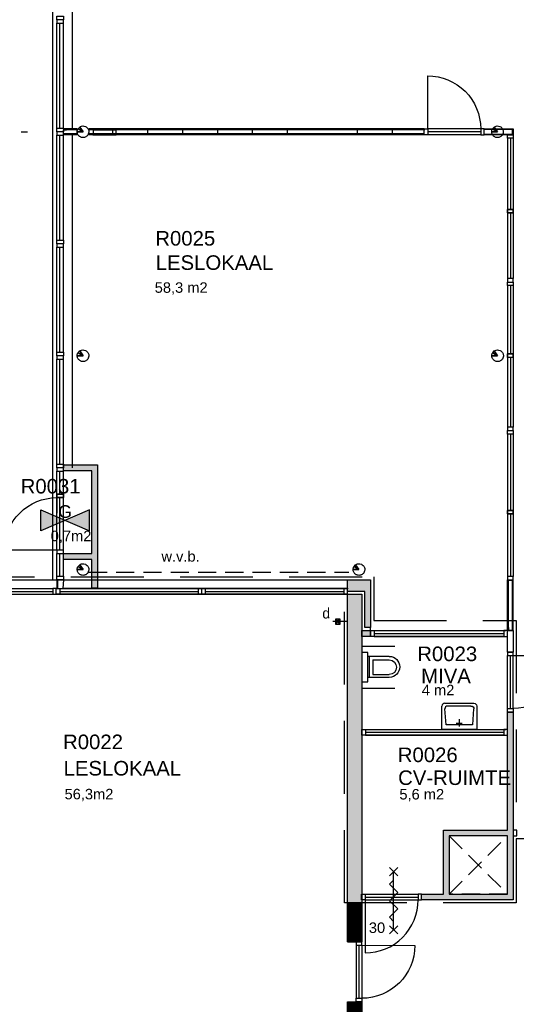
# Model space of a CAD drawing. Header units: millimetres. Extents: x 0 to 116900, y 0 to 82100.
# Tile 14 of 35: x 22875 to 31404, y 36537 to 53450. Entities that reach past the tile are written whole.
import ezdxf
from ezdxf.enums import TextEntityAlignment as Align

# ---------------------------------------------------------------- set-up
doc = ezdxf.new("R2010")
doc.units = ezdxf.units.MM
doc.header["$LTSCALE"] = 50
doc.header["$MEASUREMENT"] = 0
for name, pattern in [('B0201', [50, 31.25, -6.25, 6.25, -6.25]), ('B0403', [37.5, 25, -12.5]), ('B0701', [9.375, 6.25, -3.125]), ('DASHED', [75, 50, -25])]:
    doc.linetypes.add(name, pattern=pattern)
doc.layers.get('0').update_dxf_attribs({"color": 8, "linetype": 'CONTINUOUS'})
for name, color, linetype in [('AAR0OP1-_OPPERVLAK1', 9, 'CONTINUOUS'), ('AL$7A---_STRAMIEN', 252, 'B0201'), ('AL22FG2-_BAKSTEEN', 2, 'CONTINUOUS'), ('AL54----_GASINST', 94, 'GAS1'), ('AL65----_BEVEILIGING', 240, 'CONTINUOUS'), ('ALR3OR3-_OPPR30', 150, 'B0403'), ('AT$1A---_ALGEMEEN', 7, 'CONTINUOUS'), ('AT65---_BEVEILIGING', 7, 'CONTINUOUS'), ('LAYER01', 252, 'CONTINUOUS'), ('LAYER08', 7, 'CONTINUOUS'), ('LAYER22', 1, 'CONTINUOUS'), ('LAYER30', 8, 'CONTINUOUS'), ('LAYER31', 7, 'CONTINUOUS'), ('LAYER56', 5, 'DASHED'), ('LAYER74', 1, 'DASHED'), ('LAYER98', 1, 'CONTINUOUS')]:
    doc.layers.add(name, color=color, linetype=linetype)
doc.styles.add('01_100', font='arial.ttf', dxfattribs={"height": 180})
doc.styles.add('02_100', font='arial.ttf', dxfattribs={"height": 250})
doc.styles.add('03_1', font='arial.ttf', dxfattribs={"height": 3.5})
doc.linetypes.add('GAS1', pattern='A,88,-6,["G",Standard,S=3.75,R=0,X=-1.5,Y=-1.5],-6', length=100)

# ---------------------------------------------------------------- blocks, each defined once
blk = doc.blocks.new('X56E2')
at = {"layer": 'LAYER56', "color": 2, "linetype": 'Continuous'}
for points in [[(0, 50), (0, -50)], [(0, 0), (250, 0)]]:
    blk.add_lwpolyline(points, dxfattribs=at)
at = {"layer": 'LAYER56', "color": 1, "linetype": 'Continuous'}
for points in [[(200, 50), (130, -50)], [(200, -50), (130, 50)]]:
    blk.add_lwpolyline(points, dxfattribs=at)
blk.add_lwpolyline([(130, 50), (200, 50), (200, -50), (130, -50)], close=True, dxfattribs=at)
blk = doc.blocks.new('P74A1-AB')
at = {"layer": 'LAYER74', "color": 1, "linetype": 'Continuous'}
blk.add_lwpolyline([(-250, -20), (-250, -120), (250, -120), (250, -20)], close=True, dxfattribs=at)
for points in [[(-175, -490), (-175, -120)], [(-175, -150), (185, -150)], [(185, -490), (185, -120)], [(125, -210), (-125, -210)], [(-125, -210), (-125, -490)], [(125, -210), (125, -490)]]:
    blk.add_lwpolyline(points, dxfattribs=at)
for points in [[(185, -490, -0.999999), (-175, -490)], [(125, -490, -0.999997), (-125, -490)]]:
    blk.add_lwpolyline(points, format="xyb", dxfattribs=at)
blk = doc.blocks.new('P74BA-AB')
at = {"layer": 'LAYER74', "color": 1, "linetype": 'Continuous'}
for points in [[(-300, -400), (-300, 0), (300, 0), (300, -400)], [(-229, -75), (-250, -350)], [(-225, -75), (225, -75)], [(-47, -100), (53, -100)], [(0, -50), (0, -175)], [(229, -75), (250, -350)], [(250, -450), (-250, -450)], [(-200, -400), (200, -400)]]:
    blk.add_lwpolyline(points, dxfattribs=at)
for points in [[(-250, -450, -0.414213), (-300, -400)], [(-200, -400, -0.414213), (-250, -350)], [(200, -400, 0.414214), (250, -350)], [(250, -450, 0.414214), (300, -400)]]:
    blk.add_lwpolyline(points, format="xyb", dxfattribs=at)
blk = doc.blocks.new('B1H-65S01J')
at = {"layer": 'AL54----_GASINST', "color": 50, "linetype": 'Continuous'}
blk.add_lwpolyline([(-350, 150), (350, -150), (350, 150), (-350, -150)], close=True, dxfattribs=at)
at = {"layer": 'AL54----_GASINST', "color": 50}
for points in [[(-350, 150), (-350, -150), (0, 0)], [(0, 0), (350, 150), (350, -150)]]:
    blk.add_solid(points, dxfattribs=at)
at = {"layer": 'AT$1A---_ALGEMEEN', "color": 1, "linetype": 'Continuous', "insert": (0, 125), "char_height": 180, "width": 436.34, "attachment_point": 5, "style": '01_100'}
blk.add_mtext('{\\C1;G}', dxfattribs=at)
blk = doc.blocks.new('A-S-65S035S')
at = {"layer": 'AL65----_BEVEILIGING'}
for p, q in [((0.71, 5.71), (-0.71, 4.29)), ((0.71, 4.29), (-0.71, 5.71)), ((0, -5), (0, 5)), ((0.71, -4.29), (-0.71, -5.71)), ((0.71, -5.71), (-0.71, -4.29))]:
    blk.add_line(p, q, dxfattribs=at)
blk.add_lwpolyline([(0, -3.54), (-0.71, -2.83), (0.71, -1.41), (-0.71, 0), (0.71, 1.41), (-0.71, 2.83), (0, 3.54)], dxfattribs=at)
at = {"layer": 'AT65---_BEVEILIGING', "color": 3, "style": '03_1', "width": 0.8}
blk.add_attdef('TIJD', text='', height=3.5, dxfattribs=at).set_placement((0.02, 7.5), align=Align.MIDDLE)

msp = doc.modelspace()

# ---------------------------------------------------------------- hatches: boundary and pattern name
at = {"layer": 'AAR0OP1-_OPPERVLAK1'}
h = msp.add_hatch(color=252, dxfattribs=at)
h.paths.add_polyline_path([(31352.2, 41556.7), (31252.2, 41556.7), (31252.2, 39530.2), (30152.2, 39530.2), (30152.2, 38430.2), (29777.2, 38430.2), (29777.2, 38330.2), (31352.2, 38330.2), (31352.2, 39480.2), (31352.2, 39529.4)])
h.paths.add_polyline_path([(31252.2, 39430.2), (31252.2, 38430.2), (30252.2, 38430.2), (30252.2, 39430.2)], flags=16)
h = msp.add_hatch(dxfattribs=at)
h.set_pattern_fill('_USER', color=252, style=0, pattern_type=0)
h.set_pattern_definition([(0, (0, 0), (0, 1), [])])
h.paths.add_polyline_path([(28752.2, 38280.2), (28502.2, 38280.2), (28502.2, 37610.2), (28752.2, 37610.2)])
h.paths.add_polyline_path([(28752.2, 36580.2), (28502.2, 36580.2), (28502.2, 36080.2), (23252.2, 36080.2), (23252.2, 35830.2), (28752.2, 35830.2)])
h.paths.add_polyline_path([(24151.9, 35780.2), (23252.2, 35780.2), (23252.2, 35730.4), (23252.2, 35680.2), (24151.9, 35680.2)])
at = {"layer": 'LAYER01'}
h = msp.add_hatch(color=252, dxfattribs=at)
h.dxf.hatch_style = 1
h.paths.add_polyline_path([(28752.2, 43580.2), (28502.2, 43580.2), (28502.2, 43574.2), (28502.2, 38280.2), (28752.2, 38280.2)])
h.paths.add_polyline_path([(28902.2, 42956.2), (28752.2, 42956.2), (28752.2, 42856.2), (28902.2, 42856.2)])
h.paths.add_polyline_path([(28902.2, 43680.2), (28902.2, 43830.2), (28502.2, 43830.2), (28502.2, 43730.2), (28502.2, 43630.2), (28802.2, 43630.2), (28802.2, 43010.2), (28902.2, 43010.2)])
at = {"layer": 'LAYER08'}
h = msp.add_hatch(color=252, dxfattribs=at)
h.dxf.hatch_style = 1
h.paths.add_polyline_path([(24211.9, 45803), (23626.2, 45803), (23626.2, 45753), (23626.2, 45703), (24111.9, 45703), (24111.9, 44734.2), (24211.9, 44734.2)])
h = msp.add_hatch(color=252, dxfattribs=at)
h.dxf.hatch_style = 1
h.paths.add_polyline_path([(24211.9, 44230.2), (24211.9, 44734.2), (24111.9, 44734.2), (24111.9, 44280.2), (23625.9, 44280.2), (23625.9, 44180.2), (24111.9, 44180.2), (24111.9, 43958.2), (24211.9, 43958.2)])
h.paths.add_polyline_path([(24211.9, 43958.2), (24111.9, 43958.2), (24111.9, 43880.2), (24211.9, 43880.2)])
h.paths.add_polyline_path([(24211.9, 43880.2), (24111.9, 43880.2), (24111.9, 43830.2), (24211.9, 43830.2)])
h.paths.add_polyline_path([(24211.9, 43830.2), (24111.9, 43830.2), (24111.9, 43686.2), (24211.9, 43686.2)])

# ---------------------------------------------------------------- linework, layer by layer
at = {"layer": 'AL$7A---_STRAMIEN'}
msp.add_lwpolyline([(13527.2, 51524.5), (23006, 51524.5)], dxfattribs=at)
at = {"layer": 'AL22FG2-_BAKSTEEN'}
for p, q in [((31252.2, 42586.7), (31352.2, 42586.7)), ((31252.2, 41556.7), (31352.2, 41556.7))]:
    msp.add_line(p, q, dxfattribs=at)
at = {"layer": 'ALR3OR3-_OPPR30'}
for points in [[(20005.2, 43880.2), (28956.2, 43880.2), (28956.2, 43132.2), (31399.2, 43132.2), (31399.2, 39380.2)], [(50438.6, 38133), (33692.4, 38133), (33692.4, 39380.2), (33452.2, 39380.2), (31399.2, 39380.2), (31399.2, 38280.2), (28452.2, 38280.2), (28452.2, 43880.2)]]:
    msp.add_lwpolyline(points, dxfattribs=at)
at = {"layer": 'LAYER01', "color": 1}
for points in [[(23782.2, 51574.5), (23782.2, 67062.2), (30882.2, 67062.2)], [(23782.2, 45753), (23782.2, 51490.5)]]:
    msp.add_lwpolyline(points, dxfattribs=at)
at = {"layer": 'LAYER01', "color": 252}
for points in [[(29881.9, 51576.4), (29881.9, 52486.6, -0.414214), (30792.2, 51576.4)], [(23510.8, 44339.9), (22610.8, 44339.9, -0.414214), (23510.8, 45239.9)], [(31352.2, 42527), (32262.5, 42526.7, -0.414214), (31352, 41616.7)], [(28807.2, 38329.9), (28807.5, 37419.7, 0.414214), (29717.5, 38330.2)], [(28752.2, 37550.2), (29662.5, 37549.9, -0.414213), (28752, 36639.9)]]:
    msp.add_lwpolyline(points, format="xyb", dxfattribs=at)
at = {"layer": 'LAYER01', "color": 2, "linetype": 'Continuous'}
for points in [[(23862.2, 51524.5), (23962.2, 51524.5), (23877.2, 51577.2), (23904.9, 51606.4), (23919.8, 51615.1), (23938.8, 51621.7), (23957.6, 51624.4), (23977.6, 51623.3), (24003.5, 51615.6), (24018.4, 51607.2), (24034.5, 51593.6), (24045, 51580.5), (24055.6, 51560.2), (24060, 51545.1), (24061.8, 51533.7), (24062.2, 51524.5), (24061.8, 51515.7), (24059, 51499.4), (24053.2, 51483.1), (24044.8, 51468.1), (24036.9, 51458.1), (24026.8, 51448.2), (24017.8, 51441.4), (24007.8, 51435.5), (23998.2, 51431.2), (23986.6, 51427.5), (23974.1, 51425.2), (23961.6, 51424.5), (23947.7, 51425.6), (23935.6, 51428.1), (23924.6, 51431.8), (23916.1, 51435.8), (23906.3, 51441.6), (23899.8, 51446.4), (23893.5, 51451.8), (23885.5, 51460.3), (23879.1, 51468.8), (23873, 51479.3), (23868.1, 51490.6), (23864.5, 51503.2), (23862.7, 51514.3), (23864.1, 51543.9), (23867.4, 51556.2), (23870.2, 51563.8), (23877.2, 51577.2), (23962.2, 51524.5), (23904.9, 51606.4), (23962.2, 51524.5)], [(30981.2, 51524.5), (31081.2, 51524.5), (30996.2, 51577.2), (31023.9, 51606.4), (31038.8, 51615.1), (31057.8, 51621.7), (31076.6, 51624.4), (31096.6, 51623.3), (31122.5, 51615.6), (31137.4, 51607.2), (31153.5, 51593.6), (31164, 51580.5), (31174.6, 51560.2), (31179, 51545.1), (31180.8, 51533.7), (31181.2, 51524.5), (31180.8, 51515.7), (31178, 51499.4), (31172.2, 51483.1), (31163.8, 51468.1), (31155.9, 51458.1), (31145.8, 51448.2), (31136.8, 51441.4), (31126.8, 51435.5), (31117.2, 51431.2), (31105.6, 51427.5), (31093.1, 51425.2), (31080.6, 51424.5), (31066.7, 51425.6), (31054.6, 51428.1), (31043.6, 51431.8), (31035.1, 51435.8), (31025.3, 51441.6), (31018.8, 51446.4), (31012.5, 51451.8), (31004.5, 51460.3), (30998.1, 51468.8), (30992, 51479.3), (30987.1, 51490.6), (30983.5, 51503.2), (30981.7, 51514.3), (30983.1, 51543.9), (30986.4, 51556.2), (30989.2, 51563.8), (30996.2, 51577.2), (31081.2, 51524.5), (31023.9, 51606.4), (31081.2, 51524.5)], [(23862.2, 47677.5), (23962.2, 47677.5), (23877.2, 47730.2), (23904.9, 47759.4), (23919.8, 47768.1), (23938.8, 47774.7), (23957.6, 47777.4), (23977.6, 47776.3), (24003.5, 47768.6), (24018.4, 47760.2), (24034.5, 47746.6), (24045, 47733.5), (24055.6, 47713.2), (24060, 47698.1), (24061.8, 47686.7), (24062.2, 47677.5), (24061.8, 47668.7), (24059, 47652.4), (24053.2, 47636.1), (24044.8, 47621.1), (24036.9, 47611.1), (24026.8, 47601.2), (24017.8, 47594.4), (24007.8, 47588.5), (23998.2, 47584.2), (23986.6, 47580.5), (23974.1, 47578.2), (23961.6, 47577.5), (23947.7, 47578.6), (23935.6, 47581.1), (23924.6, 47584.8), (23916.1, 47588.8), (23906.3, 47594.6), (23899.8, 47599.4), (23893.5, 47604.8), (23885.5, 47613.3), (23879.1, 47621.8), (23873, 47632.3), (23868.1, 47643.6), (23864.5, 47656.2), (23862.7, 47667.3), (23864.1, 47696.9), (23867.4, 47709.2), (23870.2, 47716.8), (23877.2, 47730.2), (23962.2, 47677.5), (23904.9, 47759.4), (23962.2, 47677.5)], [(30983.2, 47677.5), (31083.2, 47677.5), (30998.2, 47730.2), (31025.9, 47759.4), (31040.8, 47768.1), (31059.8, 47774.7), (31078.6, 47777.4), (31098.6, 47776.3), (31124.5, 47768.6), (31139.4, 47760.2), (31155.5, 47746.6), (31166, 47733.5), (31176.6, 47713.2), (31181, 47698.1), (31182.8, 47686.7), (31183.2, 47677.5), (31182.8, 47668.7), (31180, 47652.4), (31174.2, 47636.1), (31165.8, 47621.1), (31157.9, 47611.1), (31147.8, 47601.2), (31138.8, 47594.4), (31128.8, 47588.5), (31119.2, 47584.2), (31107.6, 47580.5), (31095.1, 47578.2), (31082.6, 47577.5), (31068.7, 47578.6), (31056.6, 47581.1), (31045.6, 47584.8), (31037.1, 47588.8), (31027.3, 47594.6), (31020.8, 47599.4), (31014.5, 47604.8), (31006.5, 47613.3), (31000.1, 47621.8), (30994, 47632.3), (30989.1, 47643.6), (30985.5, 47656.2), (30983.7, 47667.3), (30985.1, 47696.9), (30988.4, 47709.2), (30991.2, 47716.8), (30998.2, 47730.2), (31083.2, 47677.5), (31025.9, 47759.4), (31083.2, 47677.5)], [(23862.2, 44005.2), (23962.2, 44005.2), (23877.2, 44057.9), (23904.9, 44087.1), (23919.8, 44095.8), (23938.8, 44102.4), (23957.6, 44105.1), (23977.6, 44104), (24003.5, 44096.3), (24018.4, 44087.9), (24034.5, 44074.3), (24045, 44061.2), (24055.6, 44040.9), (24060, 44025.8), (24061.8, 44014.4), (24062.2, 44005.2), (24061.8, 43996.4), (24059, 43980.1), (24053.2, 43963.8), (24044.8, 43948.8), (24036.9, 43938.8), (24026.8, 43928.9), (24017.8, 43922.1), (24007.8, 43916.2), (23998.2, 43911.9), (23986.6, 43908.2), (23974.1, 43905.9), (23961.6, 43905.2), (23947.7, 43906.2), (23935.6, 43908.8), (23924.6, 43912.5), (23916.1, 43916.5), (23906.3, 43922.3), (23899.8, 43927.1), (23893.5, 43932.5), (23885.5, 43941), (23879.1, 43949.5), (23873, 43960), (23868.1, 43971.3), (23864.5, 43983.9), (23862.7, 43995), (23864.1, 44024.6), (23867.4, 44036.9), (23870.2, 44044.5), (23877.2, 44057.9), (23962.2, 44005.2), (23904.9, 44087.1), (23962.2, 44005.2)], [(28602.2, 44005.2), (28702.2, 44005.2), (28617.2, 44057.9), (28644.9, 44087.1), (28659.8, 44095.8), (28678.8, 44102.4), (28697.6, 44105.1), (28717.6, 44104), (28743.5, 44096.3), (28758.4, 44087.9), (28774.5, 44074.3), (28785, 44061.2), (28795.6, 44040.9), (28800, 44025.8), (28801.8, 44014.4), (28802.2, 44005.2), (28801.8, 43996.4), (28799, 43980.1), (28793.2, 43963.8), (28784.8, 43948.8), (28776.9, 43938.8), (28766.8, 43928.9), (28757.8, 43922.1), (28747.8, 43916.2), (28738.2, 43911.9), (28726.6, 43908.2), (28714.1, 43905.9), (28701.6, 43905.2), (28687.7, 43906.3), (28675.6, 43908.8), (28664.6, 43912.5), (28656.1, 43916.5), (28646.3, 43922.3), (28639.8, 43927.1), (28633.5, 43932.5), (28625.5, 43941), (28619.1, 43949.5), (28613, 43960), (28608.1, 43971.3), (28604.5, 43983.9), (28602.7, 43995), (28604.1, 44024.6), (28607.4, 44036.9), (28610.2, 44044.5), (28617.2, 44057.9), (28702.2, 44005.2), (28644.9, 44087.1), (28702.2, 44005.2)]]:
    msp.add_lwpolyline(points, close=True, dxfattribs=at)
at = {"layer": 'LAYER01', "color": 1, "linetype": 'Continuous'}
for points in [[(29313.2, 51574.5), (29573.2, 51574.5)], [(23512.2, 45234.2), (23512.2, 44974.2)], [(27987.2, 43830.2), (28247.2, 43830.2)], [(23613.2, 43686.2), (28502.2, 43686.2)], [(23613.2, 43674.2), (23613.2, 43686.2)], [(28502.2, 43674.2), (23613.2, 43674.2)], [(28502.2, 43686.2), (28502.2, 43674.2)], [(23502.2, 43586.2), (28502.2, 43586.2)], [(23502.2, 43574.2), (23502.2, 43586.2)], [(28502.2, 43574.2), (23502.2, 43574.2)], [(28502.2, 43586.2), (28502.2, 43574.2)], [(28902.2, 42954.2), (28902.2, 43010.2)], [(31252.2, 42966.2), (31252.2, 42954.2)], [(31192.4, 42950.2), (28962.2, 42950.2)], [(28962.2, 42862.4), (31192.4, 42862.4)], [(31192.4, 41254), (28812.2, 41254)], [(28812.2, 41166.2), (31192.4, 41166.2)]]:
    msp.add_lwpolyline(points, dxfattribs=at)
at = {"layer": 'LAYER01', "color": 2, "linetype": 'Continuous'}
for points in [[(23626.2, 45803), (24211.9, 45803)], [(23626.2, 45703), (23626.2, 45803)], [(24111.9, 45703), (23626.2, 45703)], [(24111.9, 44280.2), (24111.9, 45703)], [(24211.9, 45803), (24211.9, 44230.2)], [(23625.9, 44280.2), (24111.9, 44280.2)], [(23625.9, 44180.2), (23625.9, 44280.2)], [(24111.9, 44180.2), (23625.9, 44180.2)], [(24111.9, 43686.2), (24111.9, 44180.2)], [(24211.9, 44230.2), (24211.9, 43686.2)], [(28502.2, 43830.2), (28902.2, 43830.2)], [(28502.2, 43730.2), (28502.2, 43830.2)], [(28902.2, 43830.2), (28902.2, 43680.2)], [(24211.9, 43686.2), (24111.9, 43686.2)], [(28502.2, 43630.2), (28502.2, 43730.2)], [(28902.2, 43680.2), (28902.2, 43010.2)], [(28802.2, 43630.2), (28502.2, 43630.2)], [(28502.2, 37610.2), (28502.2, 43580.2)], [(28502.2, 43580.2), (28752.2, 43580.2)], [(28752.2, 43580.2), (28752.2, 37610.2)], [(28802.2, 43010.2), (28802.2, 43630.2)], [(28902.2, 43010.2), (28802.2, 43010.2)], [(31252.2, 42960.2), (31352.2, 42960.2)], [(31252.2, 42586.7), (31252.2, 42960.2)], [(31352.2, 42960.2), (31352.2, 42586.7)], [(28752.2, 42956.2), (28902.2, 42956.2)], [(28752.2, 42856.2), (28752.2, 42956.2)], [(28902.2, 42856.2), (28752.2, 42856.2)], [(28902.2, 42956.2), (28902.2, 42856.2)], [(31252.2, 39530.2), (31252.2, 41556.7)], [(31352.2, 41556.7), (31352.2, 39480.2)], [(30152.2, 38430.2), (30152.2, 39530.2)], [(30152.2, 39530.2), (31252.2, 39530.2)], [(30252.2, 39430.2), (30252.2, 38430.2)], [(31252.2, 39430.2), (30252.2, 39430.2)], [(31252.2, 38430.2), (31252.2, 39430.2)], [(31352.2, 39480.2), (31352.2, 38330.2)], [(29777.2, 38430.2), (30152.2, 38430.2)], [(29777.2, 38330.2), (29777.2, 38430.2)], [(30252.2, 38430.2), (31252.2, 38430.2)], [(31352.2, 38330.2), (29777.2, 38330.2)], [(28752.2, 37610.2), (28502.2, 37610.2)], [(28502.2, 36080.2), (28502.2, 36580.2)], [(28502.2, 36580.2), (28752.2, 36580.2)], [(28752.2, 36580.2), (28752.2, 35830.2)]]:
    msp.add_lwpolyline(points, dxfattribs=at)
at = {"layer": 'LAYER01', "color": 3, "linetype": 'B0701'}
msp.add_lwpolyline([(24062.2, 43958.2), (28527.2, 43958.2)], dxfattribs=at)
at = {"layer": 'LAYER01', "color": 252, "linetype": 'B0701'}
msp.add_lwpolyline([(30252.2, 39430.2), (31252.2, 38430.2), (30252.2, 38430.2), (31252.2, 39430.2)], dxfattribs=at)
at = {"layer": 'LAYER22', "color": 1, "linetype": 'Continuous'}
for points in [[(23862.2, 51574.5), (23626.2, 51574.5)], [(23862.2, 51559.5), (23626.2, 51559.5)], [(23675.9, 51497.6), (23675.9, 51490.6), (23626.2, 51490.6), (23626.2, 51495.6), (23628.2, 51495.6), (23628.2, 51492.6), (23628.2, 51555.5), (23628.2, 51553.5), (23626.2, 51553.5), (23626.2, 51558.5), (23675.9, 51558.5), (23675.9, 51551.5)], [(23862.2, 51489.5), (23626.2, 51489.5)], [(23862.2, 51474.5), (23626.2, 51474.5)], [(23812.2, 51497.5), (23812.2, 51490.5), (23862.2, 51490.5), (23862.2, 51495.5), (23860.2, 51495.5), (23860.2, 51492.5), (23860.2, 51555.5), (23860.2, 51553.5), (23862.2, 51553.5), (23862.2, 51558.5), (23812.2, 51558.5), (23812.2, 51551.5)], [(24532.2, 51574.5), (24062.2, 51574.5)], [(24532.2, 51559.5), (24062.2, 51559.5)], [(24532.2, 51489.5), (24062.2, 51489.5)], [(24532.2, 51474.5), (24062.2, 51474.5)], [(24477.2, 51574.5), (24132.2, 51574.5)], [(24132.2, 51574.5), (24532.2, 51574.5)], [(24477.2, 51559.5), (24132.2, 51559.5)], [(24132.2, 51559.5), (24532.2, 51559.5)], [(24182.2, 51551.5), (24182.2, 51558.5), (24132.2, 51558.5), (24132.2, 51553.5), (24134.2, 51553.5), (24134.2, 51556.5), (24134.2, 51493.5), (24134.2, 51495.5), (24132.2, 51495.5), (24132.2, 51490.5), (24182.2, 51490.5), (24182.2, 51497.5)], [(24477.2, 51489.5), (24132.2, 51489.5)], [(24132.2, 51489.5), (24532.2, 51489.5)], [(24477.2, 51474.5), (24132.2, 51474.5)], [(24132.2, 51474.5), (24532.2, 51474.5)], [(24427.2, 51497.5), (24427.2, 51490.5), (24477.2, 51490.5), (24477.2, 51495.5), (24475.2, 51495.5), (24475.2, 51492.5), (24475.2, 51555.5), (24475.2, 51553.5), (24477.2, 51553.5), (24477.2, 51558.5), (24427.2, 51558.5), (24427.2, 51551.5)], [(25077.2, 51574.5), (24477.2, 51574.5)], [(25077.2, 51559.5), (24477.2, 51559.5)], [(25077.2, 51489.5), (24477.2, 51489.5)], [(25077.2, 51474.5), (24477.2, 51474.5)], [(24482.2, 51497.5), (24482.2, 51490.5), (24532.2, 51490.5), (24532.2, 51495.5), (24530.2, 51495.5), (24530.2, 51492.5), (24530.2, 51555.5), (24530.2, 51553.5), (24532.2, 51553.5), (24532.2, 51558.5), (24482.2, 51558.5), (24482.2, 51551.5)], [(25027.2, 51497.5), (25027.2, 51490.5), (25077.2, 51490.5), (25077.2, 51495.5), (25075.2, 51495.5), (25075.2, 51492.5), (25075.2, 51555.5), (25075.2, 51553.5), (25077.2, 51553.5), (25077.2, 51558.5), (25027.2, 51558.5), (25027.2, 51551.5)], [(25677.2, 51574.5), (25077.2, 51574.5)], [(25677.2, 51559.5), (25077.2, 51559.5)], [(25677.2, 51489.5), (25077.2, 51489.5)], [(25677.2, 51474.5), (25077.2, 51474.5)], [(25627.2, 51497.5), (25627.2, 51490.5), (25677.2, 51490.5), (25677.2, 51495.5), (25675.2, 51495.5), (25675.2, 51492.5), (25675.2, 51555.5), (25675.2, 51553.5), (25677.2, 51553.5), (25677.2, 51558.5), (25627.2, 51558.5), (25627.2, 51551.5)], [(26277.2, 51574.5), (25677.2, 51574.5)], [(26277.2, 51559.5), (25677.2, 51559.5)], [(26277.2, 51489.5), (25677.2, 51489.5)], [(26277.2, 51474.5), (25677.2, 51474.5)], [(26227.2, 51497.5), (26227.2, 51490.5), (26277.2, 51490.5), (26277.2, 51495.5), (26275.2, 51495.5), (26275.2, 51492.5), (26275.2, 51555.5), (26275.2, 51553.5), (26277.2, 51553.5), (26277.2, 51558.5), (26227.2, 51558.5), (26227.2, 51551.5)], [(26877.2, 51574.5), (26277.2, 51574.5)], [(26877.2, 51559.5), (26277.2, 51559.5)], [(26877.2, 51489.5), (26277.2, 51489.5)], [(26877.2, 51474.5), (26277.2, 51474.5)], [(26827.2, 51497.5), (26827.2, 51490.5), (26877.2, 51490.5), (26877.2, 51495.5), (26875.2, 51495.5), (26875.2, 51492.5), (26875.2, 51555.5), (26875.2, 51553.5), (26877.2, 51553.5), (26877.2, 51558.5), (26827.2, 51558.5), (26827.2, 51551.5)], [(27477.2, 51574.5), (26877.2, 51574.5)], [(27477.2, 51559.5), (26877.2, 51559.5)], [(27477.2, 51489.5), (26877.2, 51489.5)], [(27477.2, 51474.5), (26877.2, 51474.5)], [(27427.2, 51497.5), (27427.2, 51490.5), (27477.2, 51490.5), (27477.2, 51495.5), (27475.2, 51495.5), (27475.2, 51492.5), (27475.2, 51555.5), (27475.2, 51553.5), (27477.2, 51553.5), (27477.2, 51558.5), (27427.2, 51558.5), (27427.2, 51551.5)], [(28077.2, 51574.5), (27477.2, 51574.5)], [(28077.2, 51559.5), (27477.2, 51559.5)], [(28077.2, 51489.5), (27477.2, 51489.5)], [(28077.2, 51474.5), (27477.2, 51474.5)], [(28677.2, 51574.5), (28077.2, 51574.5)], [(28677.2, 51559.5), (28077.2, 51559.5)], [(28677.2, 51489.5), (28077.2, 51489.5)], [(28677.2, 51474.5), (28077.2, 51474.5)], [(28627.2, 51497.5), (28627.2, 51490.5), (28677.2, 51490.5), (28677.2, 51495.5), (28675.2, 51495.5), (28675.2, 51492.5), (28675.2, 51555.5), (28675.2, 51553.5), (28677.2, 51553.5), (28677.2, 51558.5), (28627.2, 51558.5), (28627.2, 51551.5)], [(29277.2, 51574.5), (28677.2, 51574.5)], [(29277.2, 51559.5), (28677.2, 51559.5)], [(29277.2, 51489.5), (28677.2, 51489.5)], [(29277.2, 51474.5), (28677.2, 51474.5)], [(29227.2, 51497.5), (29227.2, 51490.5), (29277.2, 51490.5), (29277.2, 51495.5), (29275.2, 51495.5), (29275.2, 51492.5), (29275.2, 51555.5), (29275.2, 51553.5), (29277.2, 51553.5), (29277.2, 51558.5), (29227.2, 51558.5), (29227.2, 51551.5)], [(29822.2, 51574.5), (29277.2, 51574.5)], [(29822.2, 51559.5), (29277.2, 51559.5)], [(29822.2, 51489.5), (29277.2, 51489.5)], [(29822.2, 51474.5), (29277.2, 51474.5)], [(29772.2, 51497.5), (29772.2, 51490.5), (29822.2, 51490.5), (29822.2, 51495.5), (29820.2, 51495.5), (29820.2, 51492.5), (29820.2, 51555.5), (29820.2, 51553.5), (29822.2, 51553.5), (29822.2, 51558.5), (29772.2, 51558.5), (29772.2, 51551.5)], [(31252.2, 42960.2), (31252.2, 43826.2)], [(31267.2, 42960.2), (31267.2, 43826.2)], [(31275.3, 43776.4), (31268.3, 43776.4), (31268.3, 43826.2), (31273.3, 43826.2), (31273.3, 43824.2), (31270.3, 43824.2), (31333.2, 43824.2), (31331.2, 43824.2), (31331.2, 43826.2), (31336.2, 43826.2), (31336.2, 43776.4), (31329.2, 43776.4)], [(31337.2, 42960.2), (31337.2, 43826.2)], [(31352.2, 42960.2), (31352.2, 43826.2)], [(31275.2, 43010.2), (31268.2, 43010.2), (31268.2, 42960.2), (31273.2, 42960.2), (31273.2, 42962.2), (31270.2, 42962.2), (31333.2, 42962.2), (31331.2, 42962.2), (31331.2, 42960.2), (31336.2, 42960.2), (31336.2, 43010.2), (31329.2, 43010.2)]]:
    msp.add_lwpolyline(points, dxfattribs=at)
at = {"layer": 'LAYER30', "color": 1, "linetype": 'Continuous'}
for points in [[(29822.2, 51574.5), (29881.9, 51574.5), (29881.9, 51474.7), (29822.2, 51474.7)], [(30852.2, 51574.5), (30792.2, 51574.5), (30792.2, 51474.5), (30852.2, 51474.5)], [(31352.2, 51474.5), (31352.2, 51414.5), (31252.2, 51414.5), (31252.2, 51474.5)], [(31352.2, 50190.2), (31352.2, 50130.2), (31252.2, 50130.2), (31252.2, 50190.2)], [(31352.2, 50130.2), (31352.2, 50189.9), (31252.4, 50189.9), (31252.4, 50130.2)], [(31352.2, 48942.1), (31352.2, 48882.1), (31252.2, 48882.1), (31252.2, 48942.1)], [(31352.2, 48942.1), (31352.2, 49001.9), (31252.4, 49001.9), (31252.4, 48942.1)], [(31352.2, 47710.2), (31352.2, 47650.2), (31252.2, 47650.2), (31252.2, 47710.2)], [(31352.2, 47650.4), (31352.2, 47710.2), (31252.4, 47710.2), (31252.4, 47650.4)], [(31352.2, 46392.2), (31352.2, 46332.2), (31252.2, 46332.2), (31252.2, 46392.2)], [(31352.2, 46392.2), (31352.2, 46451.9), (31252.4, 46451.9), (31252.4, 46392.2)], [(31352.2, 45020.2), (31352.2, 44960.2), (31252.2, 44960.2), (31252.2, 45020.2)], [(31352.2, 44960.2), (31352.2, 45019.9), (31252.4, 45019.9), (31252.4, 44960.2)], [(31352.2, 43826.2), (31352.2, 43885.9), (31252.4, 43885.9), (31252.4, 43826.2)], [(23502.2, 43680.2), (23442.4, 43680.2), (23442.4, 43580.4), (23502.2, 43580.4)], [(23502.2, 43680.2), (23562.2, 43680.2), (23562.2, 43580.2), (23502.2, 43580.2)], [(26002.2, 43680.2), (25942.4, 43680.2), (25942.4, 43580.4), (26002.2, 43580.4)], [(26002.2, 43680.2), (26062.2, 43680.2), (26062.2, 43580.2), (26002.2, 43580.2)], [(26002.2, 43680.2), (26062.2, 43680.2), (26062.2, 43580.2), (26002.2, 43580.2)], [(26002.2, 43680.2), (26062.2, 43680.2), (26062.2, 43580.2), (26002.2, 43580.2)], [(28502.2, 43680.2), (28442.4, 43680.2), (28442.4, 43580.4), (28502.2, 43580.4)], [(28502.2, 43680.2), (28442.4, 43680.2), (28442.4, 43580.4), (28502.2, 43580.4)], [(28502.2, 43680.2), (28442.4, 43680.2), (28442.4, 43580.4), (28502.2, 43580.4)], [(28902.2, 42956.2), (28962.2, 42956.2), (28962.2, 42856.2), (28902.2, 42856.2)], [(31252.2, 42956.2), (31192.4, 42956.2), (31192.4, 42856.4), (31252.2, 42856.4)], [(31252.2, 42586.7), (31252.2, 42527), (31351.9, 42527), (31351.9, 42586.7)], [(31252.2, 41556.7), (31252.2, 41616.7), (31352.2, 41616.7), (31352.2, 41556.7)], [(28752.2, 41260), (28812.2, 41260), (28812.2, 41160), (28752.2, 41160)], [(31252.2, 41260), (31192.4, 41260), (31192.4, 41160.3), (31252.2, 41160.3)], [(31352.2, 39430.4), (31411.9, 39430.4), (31411.9, 39529.4), (31352.2, 39529.4)], [(28747.2, 38429.9), (28807.2, 38429.9), (28807.2, 38329.9), (28747.2, 38329.9)], [(29777.2, 38429.9), (29717.4, 38429.9), (29717.4, 38330.2), (29777.2, 38330.2)], [(28652.2, 37610.2), (28652.2, 37550.2), (28752.2, 37550.2), (28752.2, 37610.2)], [(28652.2, 36580.2), (28652.2, 36639.9), (28751.9, 36639.9), (28751.9, 36580.2)]]:
    msp.add_lwpolyline(points, close=True, dxfattribs=at)
for points in [[(30792.2, 51574.5), (29881.9, 51574.5)], [(30792.2, 51524.5), (29881.9, 51524.5)], [(30792.2, 51474.5), (29881.9, 51474.7)], [(31252.2, 51414.5), (31252.4, 50189.9)], [(31302.2, 51414.5), (31302.2, 50189.9)], [(31352.2, 51414.5), (31352.2, 50189.9)], [(31252.2, 50130.2), (31252.4, 49001.9)], [(31302.2, 50130.2), (31302.2, 49001.9)], [(31352.2, 50130.2), (31352.2, 49001.9)], [(31252.2, 48882.1), (31252.4, 47710.2)], [(31302.2, 48882.1), (31302.2, 47710.2)], [(31352.2, 48882.1), (31352.2, 47710.2)], [(31252.2, 47650.2), (31252.4, 46451.9)], [(31302.2, 47650.2), (31302.2, 46451.9)], [(31352.2, 47650.2), (31352.2, 46451.9)], [(31252.2, 46332.2), (31252.4, 45019.9)], [(31302.2, 46332.2), (31302.2, 45019.9)], [(31352.2, 46332.2), (31352.2, 45019.9)], [(31252.2, 44960.2), (31252.4, 43885.9)], [(31302.2, 44960.2), (31302.2, 43885.9)], [(31352.2, 44960.2), (31352.2, 43885.9)], [(21062.2, 43680.2), (23442.4, 43680.2)], [(23562.2, 43680.2), (25942.4, 43680.2)], [(26062.2, 43680.2), (28442.4, 43680.2)], [(26062.2, 43680.2), (28442.4, 43680.2)], [(26062.2, 43680.2), (28442.4, 43680.2)], [(21062.2, 43630.2), (23442.4, 43630.2)], [(21062.2, 43580.2), (23442.4, 43580.4)], [(23562.2, 43630.2), (25942.4, 43630.2)], [(23562.2, 43580.2), (25942.4, 43580.4)], [(26062.2, 43630.2), (28442.4, 43630.2)], [(26062.2, 43630.2), (28442.4, 43630.2)], [(26062.2, 43630.2), (28442.4, 43630.2)], [(26062.2, 43580.2), (28442.4, 43580.4)], [(26062.2, 43580.2), (28442.4, 43580.4)], [(26062.2, 43580.2), (28442.4, 43580.4)], [(28962.2, 42956.2), (31225.9, 42956.2)], [(28962.2, 42906.2), (31192.4, 42906.2)], [(28962.2, 42856.2), (31225.9, 42856.4)], [(31252.2, 41616.7), (31252.2, 42527)], [(31302.2, 41616.7), (31302.2, 42527)], [(31352.2, 41616.7), (31351.9, 42527)], [(28812.2, 41260), (31225.9, 41260)], [(28812.2, 41210), (31192.4, 41210)], [(28812.2, 41160), (31225.9, 41160.3)], [(28807.2, 38429.9), (29717.4, 38429.9)], [(28807.2, 38379.9), (29717.4, 38379.9)], [(28807.2, 38329.9), (29717.4, 38330.2)], [(28652.2, 37550.2), (28652.2, 36639.9)], [(28702.2, 37550.2), (28702.2, 36639.9)], [(28752.2, 37550.2), (28751.9, 36639.9)]]:
    msp.add_lwpolyline(points, dxfattribs=at)
at = {"layer": 'LAYER31', "color": 1, "linetype": 'Continuous'}
for points in [[(23512.2, 53447.9), (23512.2, 53507.9), (23626.2, 53507.9), (23626.2, 53447.9)], [(23512.2, 53447.9), (23512.2, 53388.2), (23625.9, 53388.2), (23625.9, 53447.9)], [(23512.2, 51524.5), (23512.2, 51584.5), (23626.2, 51584.5), (23626.2, 51524.5)], [(23512.2, 51524.5), (23512.2, 51464.7), (23625.9, 51464.7), (23625.9, 51524.5)], [(23512.2, 49600.2), (23512.2, 49660.2), (23626.2, 49660.2), (23626.2, 49600.2)], [(23512.2, 49600.2), (23512.2, 49540.5), (23625.9, 49540.5), (23625.9, 49600.2)], [(23512.2, 47677.5), (23512.2, 47737.5), (23626.2, 47737.5), (23626.2, 47677.5)], [(23512.2, 47677.5), (23512.2, 47617.7), (23625.9, 47617.7), (23625.9, 47677.5)], [(23512.2, 45753), (23512.2, 45813), (23626.2, 45813), (23626.2, 45753)], [(23512.2, 45753), (23512.2, 45693.3), (23625.9, 45693.2), (23625.9, 45753)], [(23512.1, 45240), (23512.1, 45300), (23626.1, 45299.9), (23626.1, 45239.9)], [(23512.2, 45299.7), (23512.2, 45239.9), (23625.9, 45239.9), (23625.9, 45299.7)], [(23512.2, 44339.9), (23512.2, 44280.2), (23625.9, 44280.2), (23625.9, 44339.9)], [(23512.2, 43830.2), (23512.2, 43889.9), (23625.9, 43889.9), (23625.9, 43830.2)]]:
    msp.add_lwpolyline(points, close=True, dxfattribs=at)
for points in [[(23512.2, 51584.5), (23512.2, 53388.2)], [(23562.2, 51584.5), (23562.2, 53388.2)], [(23626.2, 51584.5), (23625.9, 53388.2)], [(23512.2, 49660.2), (23512.2, 51464.7)], [(23562.2, 49660.2), (23562.2, 51464.7)], [(23626.2, 49660.2), (23625.9, 51464.7)], [(30852.2, 51573.7), (31352.2, 51573.7)], [(30852.2, 51561.7), (30852.2, 51573.7)], [(31340.2, 51561.7), (30852.2, 51561.7)], [(30852.2, 51486.5), (31340.2, 51486.5)], [(30852.2, 51474.5), (30852.2, 51486.5)], [(31340.2, 51474.5), (30852.2, 51474.5)], [(23512.2, 47737.5), (23512.2, 49540.5)], [(23562.2, 47737.5), (23562.2, 49540.5)], [(23626.2, 47737.5), (23625.9, 49540.5)], [(23512.2, 45813), (23512.2, 47617.7)], [(23562.2, 45813), (23562.2, 47617.7)], [(23626.2, 45813), (23625.9, 47617.7)], [(23512.1, 45300), (23512.2, 45693.3)], [(23562.1, 45299.9), (23562.2, 45693.2)], [(23626.1, 45299.9), (23625.9, 45693.2)], [(23512.2, 44339.9), (23512.2, 45239.9)], [(23562.1, 44339.9), (23562.1, 45239.9)], [(23625.9, 44339.9), (23625.9, 45239.9)], [(23512.2, 43889.9), (23512.2, 44280.2)], [(23562.2, 43889.9), (23562.2, 44280.2)], [(23625.9, 43889.9), (23625.9, 44280.2)], [(21002.2, 43830.2), (28502.2, 43830.2)]]:
    msp.add_lwpolyline(points, dxfattribs=at)
at = {"layer": 'LAYER74'}
for p, q in [((28752.2, 42688.1), (29317.7, 42688.1)), ((28752.2, 41967.6), (29317.7, 41967.6))]:
    msp.add_line(p, q, dxfattribs=at)
at = {"layer": 'LAYER98'}
msp.add_lwpolyline([(23442.2, 43830.2), (23442.2, 67401.9), (30882.2, 67401.9)], dxfattribs=at)
at = {"layer": 'LAYER98', "color": 1, "linetype": 'Continuous'}
for points in [[(31340.2, 51486.5), (31340.2, 51561.7)], [(31352.2, 51474.5), (31340.2, 51474.5)], [(31352.2, 51573.7), (31352.2, 51480.5)], [(31352.2, 51480.5), (31352.2, 51474.5)], [(23626.2, 43830.2), (23613.2, 43680.2)]]:
    msp.add_lwpolyline(points, dxfattribs=at)
msp.add_lwpolyline([(23512.2, 43830.2), (23512.2, 43680.2), (23530.2, 43680.2), (23530.2, 43830.2)], close=True, dxfattribs=at)

# ---------------------------------------------------------------- block references
at = {"xscale": 1.2, "yscale": 1.2, "zscale": 1.2}
msp.add_blockref('B1H-65S01J', (23655.1, 44850.1), dxfattribs=at)
at = {"xscale": 100, "yscale": 100}
msp.add_blockref('A-S-65S035S', (29295.5, 38316.1), dxfattribs=at)
at = {"layer": 'LAYER56', "rotation": 180}
msp.add_blockref('X56E2', (28502.2, 43111.2), dxfattribs=at)
at = {"layer": 'LAYER74'}
for name, p, rotation in [('P74A1-AB', (28732.2, 42327.8), 89.99999999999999), ('P74BA-AB', (30425.7, 41260), 180)]:
    msp.add_blockref(name, p, dxfattribs=dict(at, rotation=rotation))

# ---------------------------------------------------------------- texts
at = {"layer": 'AT$1A---_ALGEMEEN', "color": 2, "style": '02_100'}
for s, p in [('R0025', (25203.7, 49570.1)), ('LESLOKAAL', (25210.2, 49152.6)), ('R0031', (22891.4, 45311.6)), ('R0023', (29703.2, 42431.9)), ('MIVA', (29769.7, 42052.9)), ('R0022', (23619.3, 40920)), ('R0026', (29368.8, 40697.2)), ('LESLOKAAL', (23628.2, 40467.1)), ('CV-RUIMTE', (29374.3, 40304.7))]:
    msp.add_text(s, height=250, dxfattribs=at).set_placement(p)
at = {"layer": 'AT$1A---_ALGEMEEN', "color": 7, "style": '01_100'}
for s, p in [('58,3 m2', (25193.8, 48758.9)), ('0,7m2', (23407.3, 44492.5)), ('w.v.b.', (25309.2, 44141.2)), ('4 m2', (29780.7, 41845.3)), ('56,3m2', (23645.2, 40058.2)), ('5,6 m2', (29396.1, 40055.2)), ('30', (28871.3, 37762.8))]:
    msp.add_text(s, height=180, dxfattribs=at).set_placement(p)
at = {"layer": 'LAYER01', "color": 1}
msp.add_text('d', height=180, dxfattribs=at).set_placement((28072.2, 43164.2))

doc.saveas('drawing.dxf')
